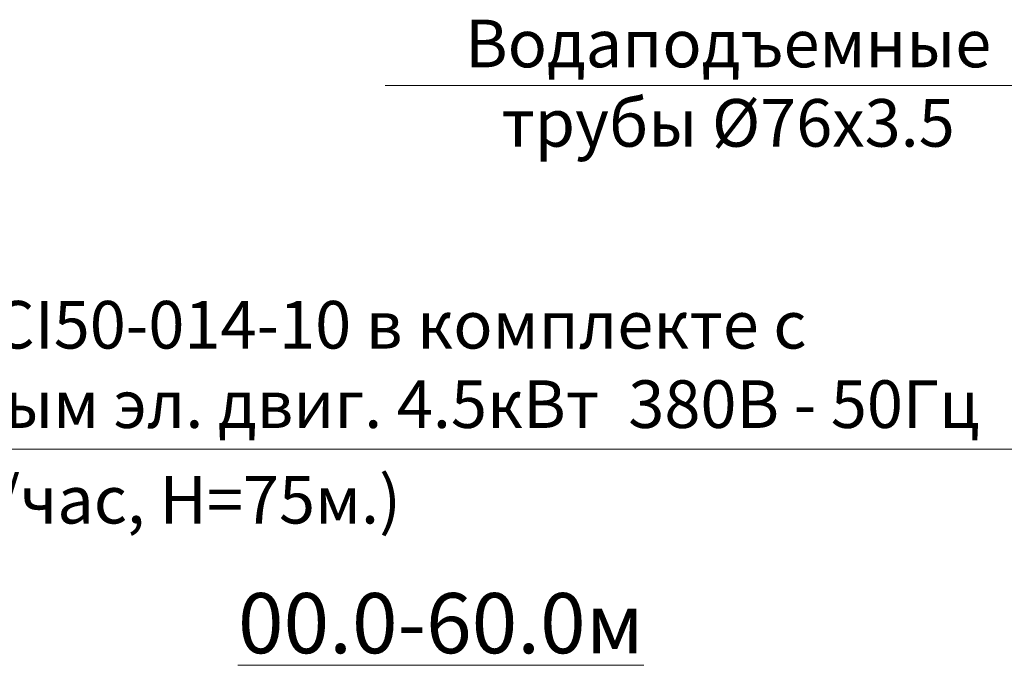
# Model space of a CAD drawing. Header units: millimetres. Extents: x -1722610 to 3896328, y -6858570 to -1329430.
# Tile 20 of 50: x 3098585 to 3103491, y -3470947 to -3467730. Entities that reach past the tile are written whole.
import ezdxf

# ---------------------------------------------------------------- set-up
doc = ezdxf.new("R2010")
doc.units = ezdxf.units.MM
doc.layers.get('0').update_dxf_attribs({"lineweight": 5})
doc.styles.get("Standard").update_dxf_attribs({"font": 'arial.ttf'})

msp = doc.modelspace()

# ---------------------------------------------------------------- linework, layer by layer
for points in [[(3104577.3762, -3468057.752), (3100405.4376, -3468057.752)], [(3104117.2125, -3469870.1159), (3097122.2527, -3469870.1159)]]:
    msp.add_lwpolyline(points)

# ---------------------------------------------------------------- texts
at = {"insert": (3100405.4376, -3467729.7544), "char_height": 237.2772293, "attachment_point": 1}
msp.add_mtext_dynamic_manual_height_columns('\\pxqc;{\\fISOCPEUR|b0|i0|c204|p34;Водаподъемные \\fISOCPEUR|b0|i0|c0|p34;\\P\\fISOCPEUR|b0|i0|c204|p34;трубы\\fISOCPEUR|b0|i0|c0|p34; \\fISOCPEUR|b0|i0|c204|p34;%%C\\fISOCPEUR|b0|i0|c0|p34;76\\fISOCPEUR|b0|i0|c204|p34;х\\fISOCPEUR|b0|i0|c0|p34;3.5}', width=3418.682571, gutter_width=2272.1413, heights=[0], dxfattribs=at)
at = {"color": 1, "insert": (3097144.5512, -3469131.292), "char_height": 237.2772293, "attachment_point": 1}
msp.add_mtext_dynamic_manual_height_columns('\\A1;{\\fISOCPEUR|b0|i0|c204|p34;\\T0.9;\\C7;Насос 6-CI50-014-10 в комплекте с погружным эл. двиг. 4.5кВт  380В - 50Гц (Q=15 м\\H0.7x;\\S3^ ;\\H1.42857x;/час, H=75м.)\\fArial|b0|i0|c204|p34;\\P\\pxqc;\\A0;\\H1.26435x;\\T1;\\L00.0-60.0м}', width=7078.159588, gutter_width=2272.1413, heights=[0], dxfattribs=at)

doc.saveas('drawing.dxf')
